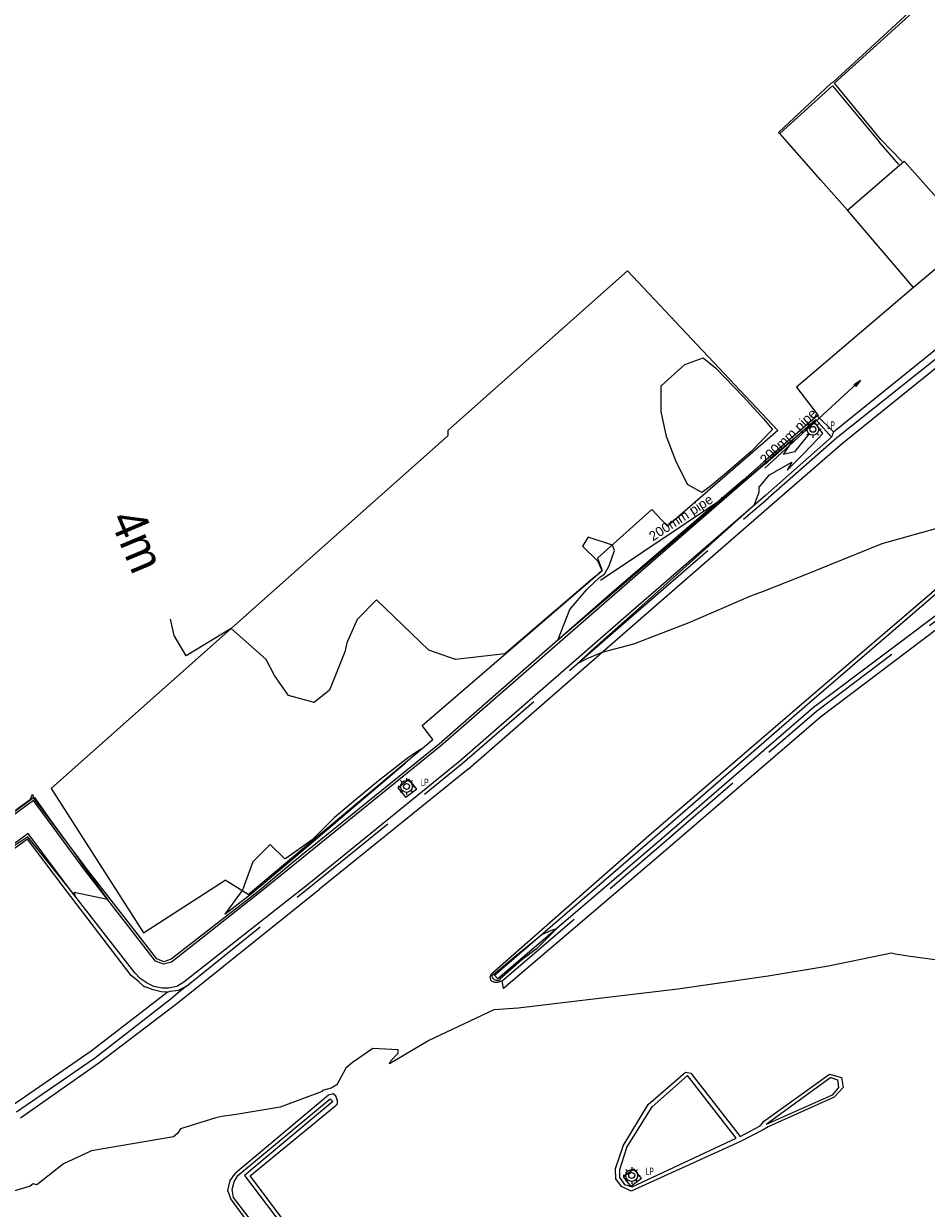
# Model space of a CAD drawing. Header units: millimetres. Extents: x -79464 to -76785, y -3788210 to -3782955.
# Tile 95 of 131: x -79080 to -79042, y -3783836 to -3783786. Entities that reach past the tile are written whole.
import ezdxf
from ezdxf.enums import TextEntityAlignment as Align
from ezdxf.lldxf.tags import DXFTag

# ---------------------------------------------------------------- set-up
doc = ezdxf.new("R2010")
doc.units = ezdxf.units.MM
doc.header["$LTSCALE"] = 8
doc.header["$MEASUREMENT"] = 0
doc.linetypes.add('DASHED', pattern=[0.75, 0.5, -0.25])
for name, color, linetype in [('BUILDINGS', 7, 'Continuous'), ('EDGE OF CONCRETE', 7, 'Continuous'), ('EDGE OF PAVING', 7, 'Continuous'), ('GCONTOUR1', 7, 'Continuous'), ('LEGEND', 7, 'Continuous'), ('MCONTOUR1', 7, 'Continuous'), ('SEWER MANHOLE', 7, 'Continuous')]:
    doc.layers.add(name, color=color, linetype=linetype)
doc.styles.add('Arial Narrow', font='arial.ttf', dxfattribs={"height": 1})
doc.styles.add('Arial Unicode MS', font='arial.ttf', dxfattribs={"height": 1})
doc.styles.add('Style-Arial', font='arial.ttf')
tags = doc.linetypes.add('DASHED0', pattern=[1, 0.5, -0.5]).pattern_tags.tags
tags[6:7] = [DXFTag(74, 4), DXFTag(75, 0), DXFTag(340, '0'), DXFTag(46, 0.0), DXFTag(50, 0.0), DXFTag(44, 0.0), DXFTag(45, 0.0)]
tags[4:5] = [DXFTag(74, 4), DXFTag(75, 0), DXFTag(340, '0'), DXFTag(46, 0.0), DXFTag(50, 0.0), DXFTag(44, 0.0), DXFTag(45, 0.0)]

# ---------------------------------------------------------------- blocks, each defined once
blk = doc.blocks.new('LAMP POST TMH11.PAT', base_point=(-78906.42, -3783831.88))
at = {"layer": 'LEGEND', "color": 7, "lineweight": 18}
for p, q in [((-78906.42, -3783830.46), (-78906.42, -3783830.87)), ((-78907.42, -3783831.88), (-78907.84, -3783831.88)), ((-78907.13, -3783831.17), (-78907.42, -3783830.87)), ((-78907.09, -3783832.63), (-78907.42, -3783832.89)), ((-78905.42, -3783830.87), (-78905.71, -3783831.17)), ((-78905.71, -3783832.59), (-78905.41, -3783832.88)), ((-78905.42, -3783831.88), (-78905, -3783831.88)), ((-78906.42, -3783832.88), (-78906.42, -3783833.3))]:
    blk.add_line(p, q, dxfattribs=at)
blk.add_circle((-78906.42, -3783831.88, 5.39), 1, dxfattribs=at)
at = {"layer": 'LEGEND', "color": 1, "lineweight": 18}
blk.add_circle((-78906.42, -3783831.88, 5.39), 0.502, dxfattribs=at)
at = {"layer": 'LEGEND', "color": 7, "style": 'Arial Unicode MS', "width": 0.5}
blk.add_text('LP', height=1.254, dxfattribs=at).set_placement((-78904.03, -3783832.18, 5.35), align=Align.BOTTOM_LEFT)

msp = doc.modelspace()

# ---------------------------------------------------------------- linework, layer by layer
at = {"layer": 'BUILDINGS', "color": 6, "lineweight": 25}
for p, q in [((-79045.563, -3783793.578, 3.809), (-79043.159, -3783791.517, 3.65)), ((-79043.159, -3783791.517, 3.65), (-79040.28, -3783794.755, 3.926)), ((-79042.768, -3783796.853, 3.718), (-79045.563, -3783793.578, 3.809)), ((-79040.28, -3783794.755, 3.926), (-79042.768, -3783796.853, 3.718)), ((-79054.853, -3783796.144, 3.734), (-79062.438, -3783802.878, 3.787)), ((-79048.495, -3783802.879, 3.809), (-79054.853, -3783796.144, 3.734)), ((-79062.435, -3783803.101, 3.664), (-79079.179, -3783817.993, 4.279)), ((-79062.438, -3783802.878, 3.787), (-79062.435, -3783803.027, 3.642)), ((-79062.435, -3783803.027, 3.642), (-79062.435, -3783803.101, 3.664)), ((-79048.495, -3783802.879, 3.809), (-79053.155, -3783806.917, 3.885)), ((-79053.813, -3783806.223, 3.901), (-79056.112, -3783808.274, 4.037)), ((-79053.155, -3783806.917, 3.885), (-79053.813, -3783806.223, 3.901)), ((-79056.112, -3783808.274, 4.037), (-79055.913, -3783808.789, 4.014)), ((-79063.523, -3783815.328, 4.118), (-79055.913, -3783808.789, 4.014)), ((-79063.07, -3783815.919, 4.493), (-79063.523, -3783815.328, 4.118)), ((-79070.858, -3783822.461, 4.602), (-79063.07, -3783815.919, 4.493)), ((-79079.179, -3783817.993, 4.279), (-79077.153, -3783821.154, 4.355)), ((-79077.153, -3783821.154, 4.355), (-79075.283, -3783824.084, 4.326)), ((-79075.283, -3783824.084, 4.326), (-79071.842, -3783821.862, 4.224)), ((-79070.858, -3783822.461, 4.602), (-79071.842, -3783821.862, 4.224))]:
    msp.add_line(p, q, dxfattribs=at)
at = {"layer": 'EDGE OF CONCRETE', "color": 252, "lineweight": 25}
for p, q in [((-79064.541, -3783817.963, 4.19), (-79064.076, -3783817.602, 4.279)), ((-79063.74, -3783818.016, 4.19), (-79064.076, -3783817.602, 4.279)), ((-79064.541, -3783817.963, 4.279), (-79064.205, -3783818.377, 4.19)), ((-79063.74, -3783818.016, 4.279), (-79064.205, -3783818.377, 4.19)), ((-79055.025, -3783834.38, 4.279), (-79054.583, -3783834.041, 4.19)), ((-79054.261, -3783834.448, 4.279), (-79054.583, -3783834.041, 4.19)), ((-79055.025, -3783834.38, 4.19), (-79054.703, -3783834.787, 4.279)), ((-79054.261, -3783834.448, 4.19), (-79054.703, -3783834.787, 4.279))]:
    msp.add_line(p, q, dxfattribs=at)
at = {"layer": 'EDGE OF PAVING', "color": 1, "lineweight": 25}
for p, q in [((-79042.442, -3783784.761, 3.622), (-79046.165, -3783788.18, 3.696)), ((-79046.102, -3783788.221, 3.668), (-79042.364, -3783784.827, 3.649)), ((-79046.165, -3783788.18, 3.696), (-79046.26, -3783788.239, 3.679)), ((-79046.26, -3783788.239, 3.679), (-79048.469, -3783790.3, 3.601)), ((-79048.415, -3783790.347, 3.611), (-79046.186, -3783788.338, 3.748)), ((-79046.186, -3783788.338, 3.748), (-79044.224, -3783790.694, 3.817)), ((-79044.144, -3783790.598, 3.668), (-79046.102, -3783788.221, 3.668)), ((-79048.469, -3783790.3, 3.601), (-79048.415, -3783790.347, 3.611)), ((-79046.683, -3783792.317, 3.802), (-79048.415, -3783790.347, 3.611)), ((-79043.386, -3783791.648, 3.837), (-79044.224, -3783790.694, 3.817)), ((-79043.25, -3783791.531, 3.655), (-79044.144, -3783790.598, 3.668)), ((-79045.563, -3783793.578, 3.809), (-79046.683, -3783792.317, 3.802)), ((-79042.768, -3783796.853, 3.718), (-79047.714, -3783801.047, 3.764)), ((-79046.147, -3783802.943, 3.841), (-79041.112, -3783798.862, 3.74)), ((-79045.763, -3783803.411, 3.842), (-79040.759, -3783799.369, 3.761)), ((-79047.714, -3783801.047, 3.764), (-79046.789, -3783802.253, 3.866)), ((-79046.831, -3783802.267, 3.835), (-79049.101, -3783804.222, 3.889)), ((-79049.039, -3783804.286, 4.019), (-79046.888, -3783802.414, 3.984)), ((-79046.888, -3783802.414, 3.984), (-79046.228, -3783803.161, 3.961)), ((-79046.789, -3783802.253, 3.866), (-79046.831, -3783802.267, 3.835)), ((-79046.147, -3783802.943, 3.841), (-79046.831, -3783802.267, 3.835)), ((-79046.228, -3783803.161, 3.961), (-79049.017, -3783805.619, 3.991)), ((-79046.147, -3783802.943, 3.841), (-79046.228, -3783803.161, 3.961)), ((-79048.758, -3783806.01, 3.887), (-79045.763, -3783803.411, 3.842)), ((-79049.101, -3783804.222, 3.889), (-79049.957, -3783804.975, 3.924)), ((-79049.039, -3783804.286, 4.019), (-79049.9, -3783805.035, 4.034)), ((-79049.957, -3783804.975, 3.924), (-79055.508, -3783809.73, 3.934)), ((-79049.9, -3783805.035, 4.034), (-79055.398, -3783809.799, 4.126)), ((-79049.017, -3783805.619, 3.991), (-79054.579, -3783810.443, 4.096)), ((-79054.27, -3783810.802, 3.966), (-79048.758, -3783806.01, 3.887)), ((-79047.292, -3783814.244, 4.174), (-79039.948, -3783807.965, 4.045)), ((-79047.16, -3783814.356, 4.291), (-79039.859, -3783808.068, 4.173)), ((-79039.287, -3783808.778, 4.201), (-79046.994, -3783814.577, 4.287)), ((-79039.021, -3783809.178, 4.085), (-79046.7, -3783814.988, 4.195)), ((-79055.508, -3783809.73, 3.934), (-79062.802, -3783816.128, 4.145)), ((-79055.398, -3783809.799, 4.126), (-79062.744, -3783816.212, 4.269)), ((-79054.579, -3783810.443, 4.096), (-79061.922, -3783816.841, 4.241)), ((-79061.569, -3783817.182, 4.115), (-79054.27, -3783810.802, 3.966)), ((-79053.832, -3783819.885, 4.255), (-79047.292, -3783814.244, 4.174)), ((-79053.697, -3783820.039, 4.404), (-79047.16, -3783814.356, 4.291)), ((-79046.994, -3783814.577, 4.287), (-79053.494, -3783820.202, 4.413)), ((-79046.7, -3783814.988, 4.195), (-79053.246, -3783820.616, 4.329)), ((-79062.802, -3783816.128, 4.145), (-79068.96, -3783821.104, 4.332)), ((-79062.744, -3783816.212, 4.269), (-79068.89, -3783821.18, 4.359)), ((-79061.922, -3783816.841, 4.241), (-79068.167, -3783821.901, 4.334)), ((-79079.931, -3783818.392, 4.514), (-79083.988, -3783821.342, 4.516)), ((-79079.924, -3783818.497, 4.586), (-79083.919, -3783821.404, 4.574)), ((-79077.63, -3783821.442, 4.468), (-79079.931, -3783818.392, 4.514)), ((-79077.721, -3783821.495, 4.523), (-79079.924, -3783818.497, 4.586)), ((-79080.157, -3783819.889, 4.571), (-79083.28, -3783822.198, 4.573)), ((-79080.185, -3783820.13, 4.447), (-79083.187, -3783822.282, 4.443)), ((-79078.535, -3783822.319, 4.391), (-79080.185, -3783820.13, 4.447)), ((-79078.416, -3783822.209, 4.503), (-79080.157, -3783819.889, 4.571)), ((-79060.58, -3783825.798, 4.431), (-79053.832, -3783819.885, 4.255)), ((-79060.46, -3783825.865, 4.54), (-79053.697, -3783820.039, 4.404)), ((-79053.494, -3783820.202, 4.413), (-79060.326, -3783826.022, 4.55)), ((-79053.246, -3783820.616, 4.329), (-79060.08, -3783826.435, 4.474)), ((-79068.96, -3783821.104, 4.332), (-79070.457, -3783822.348, 4.311)), ((-79068.89, -3783821.18, 4.359), (-79070.372, -3783822.377, 4.38)), ((-79074.775, -3783825.278, 4.449), (-79077.721, -3783821.495, 4.523)), ((-79074.723, -3783825.179, 4.333), (-79077.63, -3783821.442, 4.468)), ((-79075.655, -3783825.776, 4.467), (-79078.416, -3783822.209, 4.503)), ((-79068.167, -3783821.901, 4.334), (-79073.577, -3783826.172, 4.403)), ((-79075.809, -3783825.892, 4.336), (-79078.535, -3783822.319, 4.391)), ((-79070.457, -3783822.348, 4.311), (-79074.12, -3783825.201, 4.266)), ((-79070.372, -3783822.377, 4.38), (-79074.101, -3783825.323, 4.429)), ((-79073.263, -3783826.576, 4.32), (-79067.854, -3783822.247, 4.232)), ((-79074.421, -3783825.303, 4.308), (-79074.723, -3783825.179, 4.333)), ((-79074.12, -3783825.201, 4.266), (-79074.421, -3783825.303, 4.308)), ((-79074.435, -3783825.409, 4.435), (-79074.775, -3783825.278, 4.449)), ((-79074.101, -3783825.323, 4.429), (-79074.435, -3783825.409, 4.435)), ((-79075.516, -3783826.124, 4.325), (-79075.809, -3783825.892, 4.336)), ((-79075.418, -3783826.013, 4.456), (-79075.655, -3783825.776, 4.467)), ((-79075.256, -3783826.369, 4.32), (-79075.516, -3783826.124, 4.325)), ((-79075.127, -3783826.215, 4.437), (-79075.418, -3783826.013, 4.456)), ((-79073.577, -3783826.172, 4.403), (-79073.871, -3783826.356, 4.407)), ((-79060.648, -3783825.924, 4.442), (-79060.58, -3783825.798, 4.431)), ((-79060.609, -3783826.116, 4.442), (-79060.648, -3783825.924, 4.442)), ((-79060.451, -3783826.182, 4.437), (-79060.609, -3783826.116, 4.442)), ((-79060.326, -3783826.022, 4.55), (-79060.46, -3783825.865, 4.54)), ((-79060.329, -3783826.188, 4.44), (-79060.451, -3783826.182, 4.437)), ((-79060.134, -3783826.112, 4.436), (-79060.329, -3783826.188, 4.44)), ((-79060.08, -3783826.435, 4.474), (-79060.134, -3783826.112, 4.436)), ((-79077.498, -3783829.068, 4.331), (-79074.28, -3783826.583, 4.298)), ((-79075.207, -3783826.363, 4.323), (-79075.256, -3783826.369, 4.32)), ((-79074.881, -3783826.496, 4.308), (-79075.207, -3783826.363, 4.323)), ((-79074.841, -3783826.355, 4.422), (-79075.127, -3783826.215, 4.437)), ((-79074.537, -3783826.581, 4.298), (-79074.881, -3783826.496, 4.308)), ((-79074.5, -3783826.426, 4.407), (-79074.841, -3783826.355, 4.422)), ((-79074.28, -3783826.583, 4.298), (-79074.537, -3783826.581, 4.298)), ((-79074.224, -3783826.418, 4.414), (-79074.5, -3783826.426, 4.407)), ((-79073.871, -3783826.356, 4.407), (-79074.224, -3783826.418, 4.414)), ((-79073.938, -3783827.106, 4.311), (-79073.263, -3783826.576, 4.32)), ((-79077.172, -3783829.573, 4.364), (-79073.938, -3783827.106, 4.311)), ((-79080.851, -3783831.385, 4.384), (-79077.498, -3783829.068, 4.331)), ((-79080.48, -3783831.896, 4.395), (-79077.172, -3783829.573, 4.364)), ((-79053.977, -3783831.328, 4.637), (-79052.4, -3783829.962, 4.602)), ((-79052.318, -3783830.104, 4.719), (-79053.811, -3783831.43, 4.758)), ((-79052.4, -3783829.962, 4.602), (-79052.166, -3783830.011, 4.589)), ((-79050.264, -3783832.756, 4.839), (-79052.318, -3783830.104, 4.719)), ((-79052.166, -3783830.011, 4.589), (-79050.088, -3783832.685, 4.698)), ((-79049.103, -3783832.052, 4.676), (-79046.323, -3783830.044, 4.637)), ((-79046.266, -3783830.186, 4.763), (-79048.985, -3783832.176, 4.814)), ((-79046.323, -3783830.044, 4.637), (-79045.816, -3783830.197, 4.638)), ((-79046.266, -3783830.186, 4.763), (-79045.983, -3783830.286, 4.774)), ((-79045.816, -3783830.197, 4.638), (-79045.743, -3783830.62, 4.654)), ((-79045.934, -3783830.608, 4.786), (-79046.203, -3783830.942, 4.65)), ((-79045.743, -3783830.62, 4.654), (-79046.124, -3783831.024, 4.65)), ((-79045.983, -3783830.286, 4.774), (-79045.934, -3783830.608, 4.786)), ((-79067.476, -3783830.932, 4.508), (-79071.395, -3783834.233, 4.592)), ((-79071.295, -3783834.327, 4.719), (-79067.401, -3783831.09, 4.648)), ((-79067.283, -3783831.204, 4.647), (-79071.015, -3783834.328, 4.732)), ((-79067.277, -3783830.883, 4.511), (-79067.476, -3783830.932, 4.508)), ((-79067.401, -3783831.09, 4.648), (-79067.283, -3783831.204, 4.647)), ((-79067.164, -3783830.974, 4.539), (-79067.277, -3783830.883, 4.511)), ((-79067.096, -3783831.164, 4.538), (-79067.164, -3783830.974, 4.539)), ((-79067.096, -3783831.299, 4.531), (-79067.096, -3783831.164, 4.538)), ((-79046.203, -3783830.942, 4.65), (-79048.985, -3783832.176, 4.814)), ((-79046.124, -3783831.024, 4.65), (-79048.9, -3783832.274, 4.678)), ((-79070.775, -3783834.338, 4.624), (-79067.154, -3783831.365, 4.547)), ((-79067.154, -3783831.365, 4.547), (-79067.096, -3783831.299, 4.531)), ((-79055.036, -3783833.077, 4.714), (-79053.977, -3783831.328, 4.637)), ((-79054.89, -3783833.155, 4.825), (-79053.811, -3783831.43, 4.758)), ((-79049.246, -3783832.23, 4.673), (-79049.151, -3783832.116, 4.679)), ((-79049.151, -3783832.116, 4.679), (-79049.103, -3783832.052, 4.676)), ((-79050.088, -3783832.685, 4.698), (-79049.246, -3783832.23, 4.673)), ((-79049.122, -3783832.396, 4.682), (-79050.082, -3783832.894, 4.7)), ((-79048.9, -3783832.274, 4.678), (-79049.122, -3783832.396, 4.682)), ((-79055.355, -3783834.028, 4.771), (-79055.036, -3783833.094, 4.699)), ((-79054.89, -3783833.155, 4.825), (-79055.191, -3783834.09, 4.858)), ((-79055.036, -3783833.094, 4.699), (-79055.036, -3783833.077, 4.714)), ((-79050.082, -3783832.894, 4.7), (-79054.686, -3783834.994, 4.746)), ((-79054.645, -3783834.806, 4.88), (-79050.264, -3783832.756, 4.839)), ((-79055.357, -3783834.057, 4.773), (-79055.355, -3783834.028, 4.771)), ((-79055.339, -3783834.462, 4.776), (-79055.357, -3783834.057, 4.773)), ((-79055.191, -3783834.09, 4.858), (-79055.181, -3783834.417, 4.909)), ((-79071.722, -3783834.962, 4.599), (-79071.625, -3783834.544, 4.591)), ((-79071.625, -3783834.544, 4.591), (-79071.395, -3783834.233, 4.592)), ((-79071.543, -3783834.921, 4.73), (-79071.457, -3783834.591, 4.727)), ((-79071.457, -3783834.591, 4.727), (-79071.295, -3783834.327, 4.719)), ((-79071.015, -3783834.328, 4.732), (-79068.299, -3783837.9, 4.876)), ((-79068.157, -3783837.814, 4.747), (-79070.775, -3783834.338, 4.624)), ((-79055.097, -3783834.796, 4.778), (-79055.339, -3783834.462, 4.776)), ((-79055.181, -3783834.417, 4.909), (-79054.973, -3783834.71, 4.917)), ((-79054.973, -3783834.71, 4.917), (-79054.645, -3783834.806, 4.88)), ((-79071.592, -3783835.309, 4.617), (-79071.722, -3783834.962, 4.599)), ((-79071.478, -3783835.256, 4.744), (-79071.543, -3783834.921, 4.73)), ((-79054.686, -3783834.994, 4.746), (-79055.097, -3783834.796, 4.778)), ((-79070.386, -3783836.961, 4.707), (-79071.592, -3783835.309, 4.617)), ((-79070.161, -3783836.973, 4.815), (-79071.478, -3783835.256, 4.744))]:
    msp.add_line(p, q, dxfattribs=at)
at = {"layer": 'EDGE OF PAVING', "color": 1, "linetype": 'DASHED0', "lineweight": 25}
for p, q in [((-79040.918, -3783799.141, 3.727), (-79046.005, -3783803.194, 3.817)), ((-79046.005, -3783803.194, 3.817), (-79048.906, -3783805.732, 3.862)), ((-79073.737, -3783826.553, 4.273), (-79074.121, -3783826.869, 4.275)), ((-79073.47, -3783826.33, 4.273), (-79073.737, -3783826.553, 4.273)), ((-79074.121, -3783826.869, 4.275), (-79077.358, -3783829.386, 4.309)), ((-79077.358, -3783829.386, 4.309), (-79080.64, -3783831.655, 4.353))]:
    msp.add_line(p, q, dxfattribs=at)
at = {"layer": 'EDGE OF PAVING', "color": 1, "linetype": 'DASHED', "lineweight": 25}
for p, q in [((-79054.475, -3783810.561, 3.951), (-79048.906, -3783805.732, 3.862)), ((-79046.873, -3783814.731, 4.166), (-79039.22, -3783808.939, 4.065)), ((-79061.83, -3783816.94, 4.095), (-79054.475, -3783810.561, 3.951)), ((-79053.427, -3783820.364, 4.296), (-79046.873, -3783814.731, 4.166)), ((-79068.08, -3783822.001, 4.209), (-79061.83, -3783816.94, 4.095)), ((-79060.134, -3783826.112, 4.436), (-79053.427, -3783820.364, 4.296)), ((-79073.47, -3783826.33, 4.273), (-79068.08, -3783822.001, 4.209)), ((-79074.28, -3783826.583, 4.298), (-79074.157, -3783826.551, 4.298)), ((-79074.157, -3783826.551, 4.298), (-79073.803, -3783826.503, 4.285)), ((-79073.803, -3783826.503, 4.285), (-79073.47, -3783826.33, 4.273))]:
    msp.add_line(p, q, dxfattribs=at)
at = {"layer": 'EDGE OF PAVING', "color": 20, "lineweight": 9}
msp.add_polyline3d([(-79061.569, -3783817.182, 4.115), (-79067.854, -3783822.247, 4.232)], dxfattribs=at)
at = {"layer": 'EDGE OF PAVING', "color": 20, "lineweight": 0}
msp.add_point((-79046.831, -3783802.267, 3.835), dxfattribs=at)
at = {"layer": 'GCONTOUR1', "color": 252, "lineweight": 9, "elevation": 4.5}
for points in [[(-79071.848, -3783823.293), (-79070.717, -3783822.421), (-79070.141, -3783821.948), (-79068.395, -3783820.466), (-79064.234, -3783816.918), (-79063.568, -3783816.338), (-79064.075, -3783816.665), (-79065.354, -3783817.673), (-79066.52, -3783818.628), (-79067.232, -3783819.236), (-79067.494, -3783819.493), (-79067.495, -3783819.496), (-79068.159, -3783820.162), (-79069.268, -3783820.951), (-79069.312, -3783820.957), (-79069.942, -3783820.355), (-79070.662, -3783821.089), (-79071.016, -3783822.043), (-79071.07, -3783822.212), (-79071.124, -3783822.299), (-79071.848, -3783823.293)], [(-79080.668, -3783818.89), (-79080.056, -3783818.44), (-79079.975, -3783818.23), (-79079.922, -3783818.369), (-79079.886, -3783818.368), (-79079.23, -3783819.322), (-79078.252, -3783820.643), (-79078.252, -3783820.644), (-79077.683, -3783821.473), (-79076.804, -3783822.672), (-79078.212, -3783822.381), (-79078.184, -3783822.509), (-79078.419, -3783822.212), (-79080.173, -3783820.027), (-79081.146, -3783820.679)], [(-79059.529, -3783825.025), (-79059.528, -3783825.025), (-79058.47, -3783824.15), (-79058.055, -3783823.972), (-79057.831, -3783823.897), (-79058.689, -3783824.766), (-79059.314, -3783825.228), (-79060.233, -3783826.043), (-79060.242, -3783826.061), (-79060.228, -3783826.073), (-79060.32, -3783826.112), (-79060.327, -3783826.097), (-79060.381, -3783826.093), (-79060.457, -3783826.066), (-79060.545, -3783825.985), (-79060.563, -3783825.897), (-79060.528, -3783825.842), (-79060.504, -3783825.84), (-79059.529, -3783825.025)], [(-79039.657, -3783825.514), (-79043.01, -3783825.066), (-79043.527, -3783824.987), (-79043.697, -3783824.949), (-79046.355, -3783825.485), (-79048.903, -3783825.915), (-79052.716, -3783826.469), (-79056.044, -3783826.851), (-79059.47, -3783827.259), (-79060.494, -3783827.334), (-79063.261, -3783828.643), (-79063.277, -3783828.652), (-79064.903, -3783829.61), (-79064.835, -3783829.492), (-79064.527, -3783829.165), (-79064.527, -3783829.02), (-79065.605, -3783828.967), (-79066.457, -3783829.56), (-79066.735, -3783829.791), (-79067.127, -3783830.497), (-79067.355, -3783830.644), (-79067.723, -3783830.746), (-79067.739, -3783830.776), (-79069.512, -3783831.448), (-79071.376, -3783831.754), (-79071.981, -3783831.837), (-79072.228, -3783831.899), (-79073.727, -3783832.352), (-79073.849, -3783832.551), (-79074.019, -3783832.691), (-79077.479, -3783833.293), (-79078.669, -3783833.835), (-79079.794, -3783834.715), (-79079.949, -3783834.679), (-79080.068, -3783834.773), (-79082.959, -3783835.642)]]:
    msp.add_lwpolyline(points, dxfattribs=at)
at = {"layer": 'MCONTOUR1', "color": 8, "lineweight": 9, "elevation": 4}
for points in [[(-79051.711, -3783805.494), (-79051.712, -3783805.494), (-79052.316, -3783805.167), (-79052.804, -3783804.164), (-79053.198, -3783803.13), (-79053.423, -3783802.075), (-79053.426, -3783801.003), (-79052.422, -3783800.09), (-79051.645, -3783799.811), (-79051.126, -3783800.243), (-79049.944, -3783801.465), (-79049.091, -3783802.397), (-79048.742, -3783802.83), (-79048.732, -3783802.857), (-79049.621, -3783803.763), (-79050.663, -3783804.664), (-79051.362, -3783805.24), (-79051.71, -3783805.494), (-79051.711, -3783805.494)], [(-79041.045, -3783806.806), (-79044.114, -3783807.671), (-79047.44, -3783809.015), (-79049.125, -3783809.672), (-79049.648, -3783809.881), (-79052.258, -3783810.994), (-79052.262, -3783810.996), (-79054.587, -3783811.905), (-79055.929, -3783812.255), (-79055.934, -3783812.257), (-79056.594, -3783812.538), (-79056.977, -3783812.731), (-79056.237, -3783812.057), (-79055.493, -3783811.389), (-79054.744, -3783810.727), (-79054.51, -3783810.521), (-79054.504, -3783810.516), (-79052.504, -3783808.738), (-79049.492, -3783806.031), (-79049.441, -3783805.897), (-79049.293, -3783805.491), (-79049.286, -3783805.27), (-79048.857, -3783804.748), (-79047.909, -3783804.217), (-79048.105, -3783804.562), (-79047.4, -3783803.853), (-79046.819, -3783803.242), (-79046.604, -3783803.005), (-79046.935, -3783802.544), (-79047.294, -3783802.859), (-79047.194, -3783803.032), (-79047.795, -3783803.777), (-79048.259, -3783803.891), (-79047.845, -3783803.284), (-79047.87, -3783803.269), (-79048.731, -3783803.998), (-79048.802, -3783804.07), (-79048.811, -3783804.077), (-79049.048, -3783804.277), (-79049.711, -3783804.843), (-79049.713, -3783804.844), (-79049.918, -3783805.016), (-79052.003, -3783806.789), (-79056.933, -3783811.007), (-79057.789, -3783811.731), (-79057.275, -3783810.435), (-79056.561, -3783809.597), (-79056.008, -3783809.076), (-79055.842, -3783808.954), (-79055.821, -3783808.95), (-79055.618, -3783808.589), (-79055.402, -3783807.948), (-79055.486, -3783807.716), (-79056.504, -3783807.386), (-79056.74, -3783807.761), (-79056.097, -3783808.403), (-79055.925, -3783808.797), (-79056.221, -3783809.053), (-79059.449, -3783811.82), (-79059.966, -3783812.26), (-79060.02, -3783812.304), (-79062.109, -3783812.554), (-79063.24, -3783812.149), (-79065.452, -3783810.035), (-79066.268, -3783810.857), (-79066.7, -3783811.845), (-79066.778, -3783812.218), (-79067.426, -3783813.841), (-79068.079, -3783814.357), (-79069.158, -3783814.065), (-79069.752, -3783813.228), (-79070.106, -3783812.552), (-79071.582, -3783811.237), (-79073.483, -3783812.4), (-79073.996, -3783811.53), (-79074.137, -3783810.847), (-79074.137, -3783810.847)]]:
    msp.add_lwpolyline(points, dxfattribs=at)
at = {"layer": 'SEWER MANHOLE', "color": 45, "lineweight": 15}
for points in [[(-79049.054, -3783804.471), (-79045.006, -3783800.762), (-79045.206, -3783801.023), (-79045.271, -3783800.941), (-79045.006, -3783800.762)], [(-79055.992, -3783809.201), (-79050.583, -3783805.579), (-79050.817, -3783805.809), (-79050.871, -3783805.719), (-79050.583, -3783805.579)]]:
    msp.add_lwpolyline(points, dxfattribs=at)

# ---------------------------------------------------------------- block references
at = {"xscale": 0.25, "yscale": 0.25}
for p in [(-79047.02, -3783802.832, 4.043), (-79064.178, -3783817.906, 4.321), (-79054.668, -3783834.327, 4.933)]:
    msp.add_blockref('LAMP POST TMH11.PAT', p, dxfattribs=at)

# ---------------------------------------------------------------- texts
at = {"layer": 'MCONTOUR1', "color": 251, "style": 'Arial Narrow', "width": 0.9}
msp.add_text('4m', height=1.5, rotation=292.8395, dxfattribs=at).set_placement((-79075.534, -3783807.529, 4.298), align=Align.MIDDLE)
at = {"layer": 'SEWER MANHOLE', "color": 1, "style": 'Style-Arial'}
for rotation, p in [(44, (-79048.938, -3783804.425, 4.012)), (33, (-79053.706, -3783807.667, 3.9))]:
    msp.add_text('200mm pipe ', height=0.4, rotation=rotation, dxfattribs=at).set_placement(p, align=Align.BOTTOM_LEFT)

doc.saveas('drawing.dxf')
